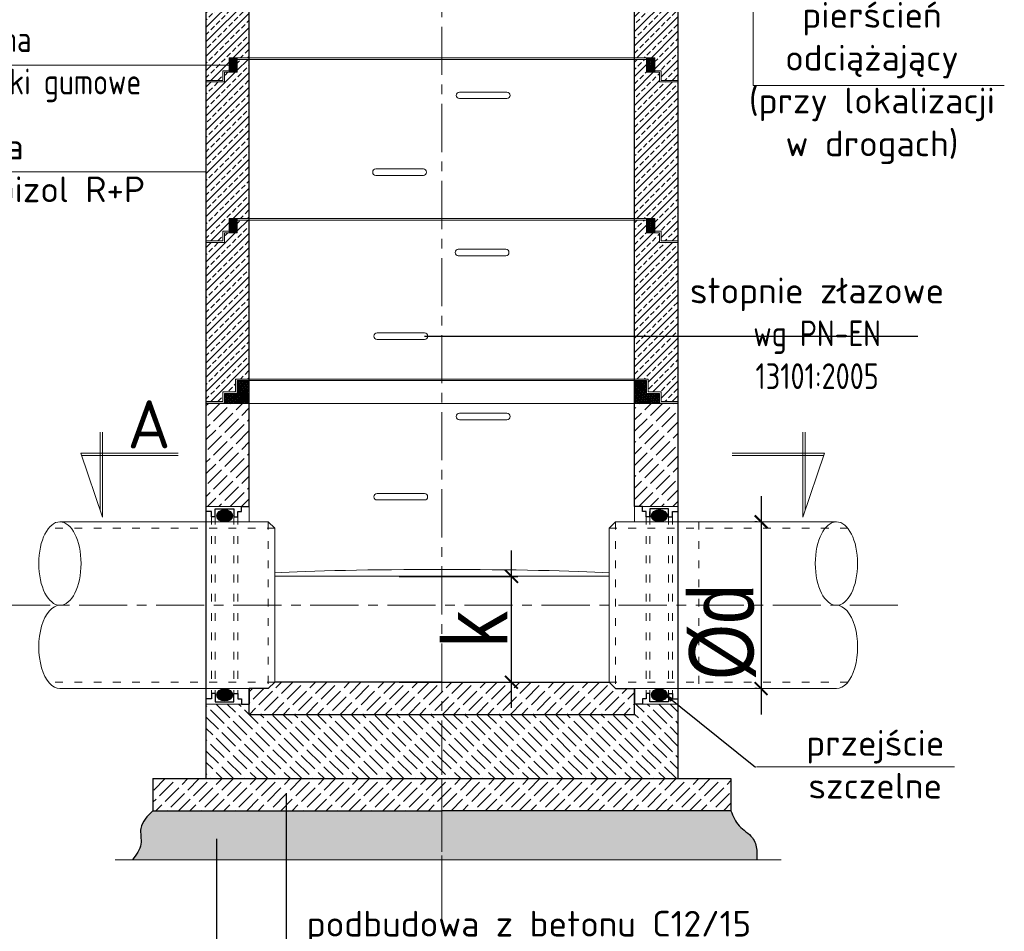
# Model space of a CAD drawing. Header units: millimetres. Extents: x -2676 to 53, y 1826 to 3724.
# Tile 9 of 20: x -1779 to -1473, y 2915 to 3199. Entities that reach past the tile are written whole.
import ezdxf

# ---------------------------------------------------------------- set-up
doc = ezdxf.new("R2010")
doc.units = ezdxf.units.MM
doc.header["$MEASUREMENT"] = 0
doc.linetypes.add('ACAD_ISO03W100', pattern=[30, 12, -18])
doc.linetypes.add('CENTERX2', pattern=[4, 2.5, -0.5, 0.5, -0.5])
for name, color, linetype, lineweight in [('04', 22, 'Continuous', 30), ('kreskowanie', 43, 'Continuous', 5), ('opisy', 7, 'Continuous', 20), ('osie', 133, 'CENTERX2', 18), ('TB_beton', 41, 'Continuous', 20), ('wymiary', 7, 'Continuous', 15)]:
    doc.layers.add(name, color=color, linetype=linetype, lineweight=lineweight)
doc.layers.add('wymiar', color=7, linetype='Continuous')
doc.styles.add('_TT', font='isocpeur.ttf', dxfattribs={"height": 8})
doc.styles.get("Standard").update_dxf_attribs({"font": 'arial.ttf', "width": 0.8})
doc.dimstyles.new('ISO-25', dxfattribs={"dimscale": 2, "dimtxt": 2.8, "dimasz": 2, "dimexe": 1, "dimexo": 0.625, "dimtad": 1, "dimlfac": 10, "dimtxsty": 'Standard', "dimblk": 'ARCHTICK', "dimcen": 2, "dimdle": 4, "dimadec": 0, "dimazin": 0, "dimtfac": 1, "dimtmove": 0, "dimatfit": 3, "dimfxl": 1, "dimarcsym": 0})

# ---------------------------------------------------------------- blocks, each defined once
blk = doc.blocks.new('_ArchTick')
at = {"color": 0, "linetype": 'ByBlock', "const_width": 0.15}
blk.add_lwpolyline([(-0.5, -0.5), (0.5, 0.5)], dxfattribs=at)
blk = doc.blocks.new('*D28')
at = {"layer": 'Defpoints', "color": 0, "transparency": 16777216}
for p in [(-1548.41, 3042.66), (-1548.41, 2990.71), (-1548.41, 2990.71)]:
    blk.add_point(p, dxfattribs=at)
at = {"layer": 'wymiary', "color": 0, "lineweight": -2, "transparency": 16777216}
for p, q in [((-1548.41, 3050.66), (-1548.41, 2982.71)), ((-1549.66, 3042.66), (-1550.41, 3042.66)), ((-1549.66, 2990.71), (-1550.41, 2990.71))]:
    blk.add_line(p, q, dxfattribs=at)
at = {"layer": 'wymiary', "color": 0, "lineweight": -2, "transparency": 16777216, "xscale": 4, "yscale": 4, "zscale": 4}
for p, rotation in [((-1548.41, 3042.66), 90), ((-1548.41, 2990.71), 270)]:
    blk.add_blockref('_ArchTick', p, dxfattribs=dict(at, rotation=rotation))
at = {"layer": 'wymiary', "color": 0, "transparency": 16777216, "insert": (-1560.43, 3008.35), "char_height": 20, "attachment_point": 5, "rotation": 90}
blk.add_mtext('%%cd', dxfattribs=at)
blk = doc.blocks.new('*D29')
at = {"layer": 'Defpoints', "color": 0, "transparency": 16777216}
for p in [(-1662.41, 3025.68), (-1626.15, 3025.68), (-1662.41, 2992.71)]:
    blk.add_point(p, dxfattribs=at)
at = {"layer": 'wymiary', "color": 0, "lineweight": -2, "transparency": 16777216}
for p, q in [((-1626.15, 2984.71), (-1626.15, 3033.68)), ((-1661.16, 3025.68), (-1624.15, 3025.68)), ((-1661.16, 2992.71), (-1624.15, 2992.71))]:
    blk.add_line(p, q, dxfattribs=at)
at = {"layer": 'wymiary', "color": 0, "lineweight": -2, "transparency": 16777216, "xscale": 4, "yscale": 4, "zscale": 4}
for p, rotation in [((-1626.15, 3025.68), 90), ((-1626.15, 2992.71), 270)]:
    blk.add_blockref('_ArchTick', p, dxfattribs=dict(at, rotation=rotation))
at = {"layer": 'wymiary', "color": 0, "transparency": 16777216, "insert": (-1637.4, 3009.2), "char_height": 20, "attachment_point": 5, "rotation": 90}
blk.add_mtext('k', dxfattribs=at)
blk = doc.blocks.new('A$C64A7E929')
at = {"layer": 'opisy'}
h = blk.add_hatch(dxfattribs=at)
h.set_pattern_fill('ANSI37', color=256, scale=2, style=0)
h.set_pattern_definition([(45, (-2133.60476, -5302.17234), (-0.176776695, 0.176776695), []), (135, (-2133.60476, -5302.17234), (-0.176776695, -0.176776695), [])])
h.paths.add_polyline_path([(1.78, 3.13), (0, 3.13), (0.01, 3.13), (0.01, 0), (1.78, 0)])
for p, q in [((1.78, 3.13), (0, 3.13)), ((0.01, 3.13), (0.01, 0)), ((1.78, 0), (1.78, 3.13)), ((0.01, 0), (1.78, 0))]:
    blk.add_line(p, q, dxfattribs=at)
blk = doc.blocks.new('A$C64A7F1D4')
at = {"layer": 'opisy'}
h = blk.add_hatch(dxfattribs=at)
h.set_pattern_fill('ANSI36', color=256, scale=2, style=0)
h.set_pattern_definition([(135, (7926.45902, -5367.53311), (-0.1325825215, 0.486135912), [0.625, -0.125, 0, -0.125])])
h.paths.add_polyline_path([(7.85, 5.9), (0.11, 5.9), (0.11, 2.89), (4.12, 2.89), (4.12, -1.1), (7.85, -1.1), (7.85, 0)])
for p, q in [((0.11, 2.89), (0.11, 5.9)), ((0.11, 5.9), (7.85, 5.9)), ((7.85, 5.9), (7.85, -1.12)), ((4.12, 2.89), (0.11, 2.89)), ((4.12, -1.1), (4.12, 2.89)), ((7.85, -1.1), (4.12, -1.1))]:
    blk.add_line(p, q, dxfattribs=at)

msp = doc.modelspace()

# ---------------------------------------------------------------- hatches: boundary and pattern name
at = {"layer": 'kreskowanie'}
h = msp.add_hatch(dxfattribs=at)
h.set_pattern_fill('ANSI33', color=256, scale=0.5, style=0)
h.set_pattern_definition([(45, (-4288.7067, 606.7215), (-2.245064, 2.245064), []), (45, (-4286.4616, 606.7215), (-2.245064, 2.245064), [1.5875, -0.79375])])
h.paths.add_polyline_path([(-1707.8046, 3236.6258), (-1711.5546, 3236.6258), (-1711.5546, 3232.6258), (-1715.5546, 3232.6258), (-1715.5546, 3229.6258), (-1721.3046, 3229.6258), (-1721.3046, 3186.8758), (-1712.0546, 3186.8758), (-1712.0546, 3187.1258), (-1707.8046, 3187.1258)])
h.paths.add_polyline_path([(-1712.0546, 3186.8758), (-1721.3046, 3186.8758), (-1721.3046, 3180.1258), (-1716.0546, 3180.1258), (-1716.0546, 3183.1258), (-1712.0546, 3183.1258)])
h.paths.add_polyline_path([(-1574.3046, 3229.6258), (-1580.0546, 3229.6258), (-1580.0546, 3232.6258), (-1584.0546, 3232.6258), (-1584.0546, 3236.6258), (-1587.8046, 3236.6258), (-1587.8046, 3187.1258), (-1583.5546, 3187.1258), (-1583.5546, 3186.8758), (-1574.3046, 3186.8758)])
h.paths.add_polyline_path([(-1574.3046, 3186.8758), (-1583.5546, 3186.8758), (-1583.5546, 3183.1258), (-1579.5546, 3183.1258), (-1579.5546, 3180.1258), (-1574.3046, 3180.1258)])
h = msp.add_hatch(dxfattribs=at)
h.set_pattern_fill('ANSI33', color=256, scale=0.5, style=0)
h.set_pattern_definition([(45, (-4288.7067, 556.7215), (-2.245064, 2.245064), []), (45, (-4286.4616, 556.7215), (-2.245064, 2.245064), [1.5875, -0.79375])])
h.paths.add_polyline_path([(-1707.8046, 3186.6258), (-1711.5546, 3186.6258), (-1711.5546, 3182.6258), (-1715.5546, 3182.6258), (-1715.5546, 3179.6258), (-1721.3046, 3179.6258), (-1721.3046, 3136.8758), (-1712.0546, 3136.8758), (-1712.0546, 3137.1258), (-1707.8046, 3137.1258)])
h.paths.add_polyline_path([(-1712.0546, 3136.8758), (-1721.3046, 3136.8758), (-1721.3046, 3130.1258), (-1716.0546, 3130.1258), (-1716.0546, 3133.1258), (-1712.0546, 3133.1258)])
h.paths.add_polyline_path([(-1574.3046, 3179.6258), (-1580.0546, 3179.6258), (-1580.0546, 3182.6258), (-1584.0546, 3182.6258), (-1584.0546, 3186.6258), (-1587.8046, 3186.6258), (-1587.8046, 3137.1258), (-1583.5546, 3137.1258), (-1583.5546, 3136.8758), (-1574.3046, 3136.8758)])
h.paths.add_polyline_path([(-1574.3046, 3136.8758), (-1583.5546, 3136.8758), (-1583.5546, 3133.1258), (-1579.5546, 3133.1258), (-1579.5546, 3130.1258), (-1574.3046, 3130.1258)])
h = msp.add_hatch(dxfattribs=at)
h.set_pattern_fill('ANSI33', color=256, scale=0.5, style=0)
h.set_pattern_definition([(45, (-4288.7067, 506.7215), (-2.245064, 2.245064), []), (45, (-4286.4616, 506.7215), (-2.245064, 2.245064), [1.5875, -0.79375])])
h.paths.add_polyline_path([(-1707.8046, 3136.6258), (-1711.5546, 3136.6258), (-1711.5546, 3132.6258), (-1715.5546, 3132.6258), (-1715.5546, 3129.6258), (-1721.3046, 3129.6258), (-1721.3046, 3086.8758), (-1712.0546, 3086.8758), (-1712.0546, 3087.1258), (-1707.8046, 3087.1258)])
h.paths.add_polyline_path([(-1712.0546, 3086.8758), (-1721.3046, 3086.8758), (-1721.3046, 3080.1258), (-1716.0546, 3080.1258), (-1716.0546, 3083.1258), (-1712.0546, 3083.1258)])
h.paths.add_polyline_path([(-1574.3046, 3129.6258), (-1580.0546, 3129.6258), (-1580.0546, 3132.6258), (-1584.0546, 3132.6258), (-1584.0546, 3136.6258), (-1587.8046, 3136.6258), (-1587.8046, 3087.1258), (-1583.5546, 3087.1258), (-1583.5546, 3086.8758), (-1574.3046, 3086.8758)])
h.paths.add_polyline_path([(-1574.3046, 3086.8758), (-1583.5546, 3086.8758), (-1583.5546, 3083.1258), (-1579.5546, 3083.1258), (-1579.5546, 3080.1258), (-1574.3046, 3080.1258)])
h = msp.add_hatch(dxfattribs=at)
h.set_pattern_fill('ACAD_ISO02W100', color=256, scale=0.5, angle=45, style=0)
h.set_pattern_definition([(45, (-4469.6052, 1741.1453), (-1.767767, 1.767767), [6, -1.5])])
h.paths.add_polyline_path([(-1679.0546, 2992.707), (-1699.8384, 2992.707), (-1701.89, 2990.707), (-1707.8046, 2990.707), (-1707.8046, 2982.707), (-1679.0546, 2982.707)])
h.paths.add_polyline_path([(-1647.8046, 2992.707), (-1679.0546, 2992.707), (-1679.0546, 2982.707), (-1647.8046, 2982.707)])
h.paths.add_polyline_path([(-1616.5546, 2992.707), (-1647.8046, 2992.707), (-1647.8046, 2982.707), (-1616.5546, 2982.707)])
h.paths.add_polyline_path([(-1587.8046, 2990.707), (-1593.7192, 2990.707), (-1595.7709, 2992.707), (-1616.5546, 2992.707), (-1616.5546, 2982.707), (-1587.8046, 2982.707)])
h.paths.add_polyline_path([(-1721.3046, 3079.5509), (-1721.3046, 3047.4469), (-1707.8046, 3047.4469), (-1707.8046, 3079.5509)])
h.paths.add_polyline_path([(-1574.3046, 3047.4469), (-1574.3046, 3079.5509), (-1587.8046, 3079.5509), (-1587.8046, 3047.4469)])
h = msp.add_hatch(dxfattribs=at)
h.set_pattern_fill('ACAD_ISO02W100', color=256, scale=0.5, angle=135, style=0)
h.set_pattern_definition([(135, (189.992, 27.666), (-1.767767, -1.767767), [6, -1.5])])
h.paths.add_polyline_path([(-1574.3046, 2985.9197), (-1585.3601, 2985.9197), (-1587.8046, 2985.9197), (-1587.8046, 2982.707), (-1647.8046, 2982.707), (-1647.8046, 2962.707), (-1574.3046, 2962.707)])
h.paths.add_polyline_path([(-1647.8046, 2974.8136), (-1647.8046, 2982.707), (-1707.8046, 2982.707), (-1707.8046, 2985.9197), (-1710.2492, 2985.9197), (-1721.3046, 2985.9197), (-1721.3046, 2982.707), (-1721.3046, 2962.707), (-1647.8046, 2962.707)])
h = msp.add_hatch(dxfattribs=at)
h.set_pattern_fill('ACAD_ISO02W100', color=256, scale=0.5, angle=45, style=0)
h.set_pattern_definition([(45, (-4836.4262, 1741.1453), (-1.767767, 1.767767), [6, -1.5])])
h.paths.add_polyline_path([(-1647.8046, 2962.707), (-1737.8046, 2962.707), (-1737.8046, 2952.707), (-1647.8046, 2952.707)])
h.paths.add_polyline_path([(-1557.8046, 2962.707), (-1647.8046, 2962.707), (-1647.8046, 2952.707), (-1557.8046, 2952.707)])
h = msp.add_hatch(dxfattribs=at)
h.set_pattern_fill('AR-CONC', color=256, scale=1.111111, style=0)
h.set_pattern_definition([(50, (-3611.463, 141.598), (7.969558, -0.697246), [0.833333, -9.166667]), (355, (-3611.463, 141.598), (-1.541681, 8.35769), [0.666667, -7.333333]), (100.4514, (-3610.799, 141.54), (6.427882, 7.66044), [0.708224, -7.790468]), (46.1842, (-3611.463, 143.82), (11.858234, -1.8391), [1.25, -13.75]), (96.6356, (-3610.475, 143.667), (10.38514, 10.82353), [1.062337, -11.6857]), (351.1842, (-3611.463, 143.82), (10.385133, 10.82354), [1, -11]), (21, (-3610.352, 143.265), (6.6323, -4.473543), [0.833333, -9.166667]), (326, (-3610.352, 143.265), (2.703504, 8.057223), [0.666667, -7.333333]), (71.4514, (-3609.799, 142.892), (9.335807, 3.583672), [0.708224, -7.790468]), (37.5, (-3611.4632, 141.5982), (0.1351095, 3.6988206), [0, -7.2444444, 0, -7.4444444, 0, -7.361111]), (7.5, (-3611.463, 141.598), (2.922995, 4.3823524), [0, -4.2444444, 0, -7.077778, 0, -2.8055556]), (327.5, (-3613.941, 141.5982), (5.9313604, -0.2506097), [0, -2.777778, 0, -8.6666667, 0, -11.5]), (317.5, (-3615.052, 141.598), (6.479846, 1.1122776), [0, -3.611111, 0, -5.7555556, 0, -8.166667])])
edge = h.paths.add_edge_path()
edge.add_line((-1647.8046, 2952.707), (-1737.8046, 2952.707))
edge.add_spline(control_points=[(-1737.8046, 2952.707), (-1739.5115, 2951.0031), (-1742.462, 2948.0577), (-1740.7914, 2941.8865), (-1742.9957, 2938.9641), (-1744.1725, 2937.4039)], knot_values=[0, 0, 0, 0, 6.00825415, 10.38595898, 15.39918138, 15.39918138, 15.39918138, 15.39918138], degree=3, periodic=0)
edge.add_line((-1744.1725, 2937.4039), (-1647.8046, 2937.4039))
edge.add_line((-1647.8046, 2937.4039), (-1647.8046, 2952.707))
h.paths.add_polyline_path([(-1588.3602, 2952.707), (-1647.8046, 2952.707), (-1647.8046, 2937.4039), (-1585.826, 2937.4039)])
h.paths.add_polyline_path([(-1575.7029, 2952.707), (-1588.3602, 2952.707), (-1585.826, 2937.4039), (-1572.5484, 2937.4039)])
h.paths.add_polyline_path([(-1562.5844, 2952.707), (-1575.7029, 2952.707), (-1572.5484, 2937.4039), (-1557.6004, 2937.4039)])
edge = h.paths.add_edge_path()
edge.add_spline(control_points=[(-1549.7863, 2937.4039), (-1549.7367, 2938.3975), (-1549.6189, 2940.7556), (-1550.8976, 2945.065), (-1555.7311, 2947.5188), (-1557.1174, 2950.9876), (-1557.8046, 2952.707)], knot_values=[0, 0, 0, 0, 2.69409938, 6.39399742, 11.34012377, 16.20142286, 16.20142286, 16.20142286, 16.20142286], degree=3, periodic=0)
edge.add_line((-1557.8046, 2952.707), (-1562.5844, 2952.707))
edge.add_line((-1562.5844, 2952.707), (-1557.6004, 2937.4039))
edge.add_line((-1557.6004, 2937.4039), (-1549.7863, 2937.4039))
at = {"layer": 'TB_beton'}
h = msp.add_hatch(color=256, dxfattribs=at)
edge = h.paths.add_edge_path()
edge.add_ellipse((-1715.4859, 3044.5554), major_axis=(2.5389, 0), ratio=0.74669708, start_angle=90, end_angle=180)
edge.add_ellipse((-1715.4859, 3044.5554), major_axis=(2.5389, 0), ratio=0.74669708, start_angle=180, end_angle=270)
edge.add_line((-1715.4859, 3042.6596), (-1715.4859, 3046.4512))
h = msp.add_hatch(color=256, dxfattribs=at)
edge = h.paths.add_edge_path()
edge.add_ellipse((-1715.4859, 3044.5554), major_axis=(2.5389, 0), ratio=0.74669708, start_angle=-90, end_angle=90)
edge.add_line((-1715.4859, 3046.4512), (-1715.4859, 3042.6596))
h = msp.add_hatch(color=256, dxfattribs=at)
edge = h.paths.add_edge_path()
edge.add_ellipse((-1580.1234, 3044.5554), major_axis=(-2.5389, 0), ratio=0.74669708, start_angle=270, end_angle=450, ccw=False)
edge.add_line((-1580.1234, 3046.4512), (-1580.1234, 3042.6596))
h = msp.add_hatch(color=256, dxfattribs=at)
edge = h.paths.add_edge_path()
edge.add_ellipse((-1580.1234, 3044.5554), major_axis=(-2.5389, 0), ratio=0.74669708, start_angle=180, end_angle=270, ccw=False)
edge.add_ellipse((-1580.1234, 3044.5554), major_axis=(-2.5389, 0), ratio=0.74669708, start_angle=90, end_angle=180, ccw=False)
edge.add_line((-1580.1234, 3042.6596), (-1580.1234, 3046.4512))
h = msp.add_hatch(color=256, dxfattribs=at)
edge = h.paths.add_edge_path()
edge.add_ellipse((-1715.4859, 2988.8112), major_axis=(2.5389, 0), ratio=0.74669708, start_angle=180, end_angle=270, ccw=False)
edge.add_ellipse((-1715.4859, 2988.8112), major_axis=(2.5389, 0), ratio=0.74669708, start_angle=90, end_angle=180, ccw=False)
edge.add_line((-1715.4859, 2990.707), (-1715.4859, 2986.9154))
h = msp.add_hatch(color=256, dxfattribs=at)
edge = h.paths.add_edge_path()
edge.add_ellipse((-1715.4859, 2988.8112), major_axis=(2.5389, 0), ratio=0.74669708, start_angle=270, end_angle=450, ccw=False)
edge.add_line((-1715.4859, 2986.9154), (-1715.4859, 2990.707))
h = msp.add_hatch(color=256, dxfattribs=at)
edge = h.paths.add_edge_path()
edge.add_ellipse((-1580.1234, 2988.8112), major_axis=(-2.5389, 0), ratio=0.74669708, start_angle=-90, end_angle=90)
edge.add_line((-1580.1234, 2986.9154), (-1580.1234, 2990.707))
h = msp.add_hatch(color=256, dxfattribs=at)
edge = h.paths.add_edge_path()
edge.add_ellipse((-1580.1234, 2988.8112), major_axis=(-2.5389, 0), ratio=0.74669708, start_angle=90, end_angle=180)
edge.add_ellipse((-1580.1234, 2988.8112), major_axis=(-2.5389, 0), ratio=0.74669708, start_angle=180, end_angle=270)
edge.add_line((-1580.1234, 2990.707), (-1580.1234, 2986.9154))

# ---------------------------------------------------------------- linework, layer by layer
for points in [[(-1653.2491, 3100.4599), (-1499.658, 3100.4599)], [(-1696.3268, 2958.1604), (-1696.3268, 2909.8589), (-1545.0797, 2909.8589)], [(-1718.0089, 2943.9529), (-1718.0089, 2878.0873), (-1616.5269, 2878.0873)]]:
    msp.add_lwpolyline(points)
at = {"layer": '04'}
for p, q in [((-1707.8046, 3047.4469), (-1707.8046, 3236.6258)), ((-1587.8046, 3047.4469), (-1587.8046, 3236.6258)), ((-1721.3046, 3229.6258), (-1721.3046, 3045.8283)), ((-1574.3046, 3229.6258), (-1574.3046, 2962.707)), ((-1721.3046, 3050.9733), (-1721.3046, 2962.707)), ((-1719.5816, 3045.8283), (-1721.3046, 3045.8283)), ((-1719.5816, 3044.2097), (-1719.5816, 3045.8283)), ((-1718.4038, 3044.2097), (-1718.4038, 3046.7112)), ((-1718.4038, 3046.7112), (-1712.5679, 3046.7112)), ((-1712.5679, 3046.7112), (-1712.5679, 3044.2097)), ((-1711.3902, 3045.8283), (-1710.2492, 3045.8283)), ((-1711.3902, 3044.2097), (-1711.3902, 3045.8283)), ((-1710.2492, 3047.4469), (-1707.8046, 3047.4469)), ((-1710.2492, 3045.8283), (-1710.2492, 3047.4469)), ((-1585.3601, 3047.4469), (-1587.8046, 3047.4469)), ((-1585.3601, 3047.4469), (-1587.8046, 3047.4469)), ((-1585.3601, 3045.8283), (-1585.3601, 3047.4469)), ((-1585.3601, 3045.8283), (-1585.3601, 3047.4469)), ((-1584.2191, 3045.8283), (-1585.3601, 3045.8283)), ((-1584.2191, 3044.2097), (-1584.2191, 3045.8283)), ((-1583.0781, 3044.2097), (-1583.0781, 3045.8283)), ((-1583.0413, 3046.7112), (-1583.0413, 3044.2097)), ((-1577.2055, 3046.7112), (-1583.0413, 3046.7112)), ((-1577.2055, 3044.2097), (-1577.2055, 3046.7112)), ((-1576.0277, 3045.8283), (-1574.3046, 3045.8283)), ((-1576.0277, 3044.2097), (-1576.0277, 3045.8283)), ((-1718.4038, 3044.2097), (-1719.5816, 3044.2097)), ((-1712.5679, 3044.2097), (-1711.3902, 3044.2097)), ((-1583.0413, 3044.2097), (-1584.2191, 3044.2097)), ((-1580.7226, 3044.2097), (-1583.0781, 3044.2097)), ((-1577.2055, 3044.2097), (-1576.0277, 3044.2097)), ((-1699.8384, 2992.707), (-1701.89, 2990.707)), ((-1647.8046, 2992.707), (-1699.8384, 2992.707)), ((-1647.8046, 2992.707), (-1595.7709, 2992.707)), ((-1595.7709, 2992.707), (-1593.7192, 2990.707)), ((-1595.7709, 2992.707), (-1593.7192, 2990.707)), ((-1707.8046, 2982.707), (-1707.8046, 2990.707)), ((-1707.8046, 2990.707), (-1707.8046, 2985.9197)), ((-1701.89, 2990.707), (-1707.8046, 2990.707)), ((-1593.7192, 2990.707), (-1587.8046, 2990.707)), ((-1593.7192, 2990.707), (-1587.8046, 2990.707)), ((-1587.8046, 2982.707), (-1587.8046, 2990.707)), ((-1587.8046, 2990.707), (-1587.8046, 2985.9197)), ((-1719.5816, 2987.5383), (-1721.3046, 2987.5383)), ((-1721.3046, 2987.5383), (-1721.3046, 2982.707)), ((-1719.5816, 2989.1569), (-1719.5816, 2987.5383)), ((-1718.4038, 2989.1569), (-1719.5816, 2989.1569)), ((-1718.4038, 2989.1569), (-1718.4038, 2986.6554)), ((-1718.4038, 2986.6554), (-1712.5679, 2986.6554)), ((-1712.5679, 2989.1569), (-1711.3902, 2989.1569)), ((-1712.5679, 2986.6554), (-1712.5679, 2989.1569)), ((-1711.3902, 2989.1569), (-1711.3902, 2987.5383)), ((-1711.3902, 2987.5383), (-1710.2492, 2987.5383)), ((-1710.2492, 2987.5383), (-1710.2492, 2985.9197)), ((-1585.3601, 2987.5383), (-1585.3601, 2985.9197)), ((-1584.2191, 2987.5383), (-1585.3601, 2987.5383)), ((-1584.2191, 2989.1569), (-1584.2191, 2987.5383)), ((-1583.0413, 2989.1569), (-1584.2191, 2989.1569)), ((-1583.0413, 2986.6554), (-1583.0413, 2989.1569)), ((-1577.2055, 2986.6554), (-1583.0413, 2986.6554)), ((-1577.2055, 2989.1569), (-1577.2055, 2986.6554)), ((-1577.2055, 2989.1569), (-1576.0277, 2989.1569)), ((-1576.0277, 2989.1569), (-1576.0277, 2987.5383)), ((-1576.0277, 2987.5383), (-1574.3046, 2987.5383)), ((-1574.3046, 2987.5383), (-1574.3046, 2982.707)), ((-1710.2492, 2985.9197), (-1707.8046, 2985.9197)), ((-1585.3601, 2985.9197), (-1587.8046, 2985.9197)), ((-1707.8046, 2982.707), (-1587.8046, 2982.707)), ((-1737.8046, 2962.707), (-1737.8046, 2952.707)), ((-1737.8046, 2962.707), (-1557.8046, 2962.707)), ((-1557.8046, 2962.707), (-1557.8046, 2952.707)), ((-1737.8046, 2952.707), (-1647.8046, 2952.707)), ((-1557.8046, 2952.707), (-1647.8046, 2952.707))]:
    msp.add_line(p, q, dxfattribs=at)
at = {"layer": 'osie', "ltscale": 6}
for p, q in [((-1647.8046, 2917.8058), (-1647.8046, 3280.566)), ((-1505.7922, 3016.6833), (-1791.3047, 3016.6833)), ((-1647.8046, 2921.9085), (-1647.8046, 2974.8136))]:
    msp.add_line(p, q, dxfattribs=at)
at = {"layer": 'TB_beton'}
for p, q in [((-1712.0546, 3183.1258), (-1712.0546, 3187.1258)), ((-1712.0546, 3187.1258), (-1707.8046, 3187.1258)), ((-1711.5546, 3186.6258), (-1707.8046, 3186.6258)), ((-1711.5546, 3182.6258), (-1711.5546, 3186.6258)), ((-1711.5546, 3182.6258), (-1711.5546, 3186.6258)), ((-1711.5546, 3186.6258), (-1707.8046, 3186.6258)), ((-1707.8046, 3187.1258), (-1587.8046, 3187.1258)), ((-1707.8046, 3186.6258), (-1587.8046, 3186.6258)), ((-1583.5546, 3187.1258), (-1587.8046, 3187.1258)), ((-1584.0546, 3186.6258), (-1587.8046, 3186.6258)), ((-1584.0546, 3186.6258), (-1587.8046, 3186.6258)), ((-1584.0546, 3182.6258), (-1584.0546, 3186.6258)), ((-1584.0546, 3182.6258), (-1584.0546, 3186.6258)), ((-1583.5546, 3183.1258), (-1583.5546, 3187.1258)), ((-1716.0546, 3180.1258), (-1716.0546, 3183.1258)), ((-1716.0546, 3183.1258), (-1712.0546, 3183.1258)), ((-1715.5546, 3179.6258), (-1715.5546, 3182.6258)), ((-1715.5546, 3182.6258), (-1711.5546, 3182.6258)), ((-1715.5546, 3179.6258), (-1715.5546, 3182.6258)), ((-1715.5546, 3182.6258), (-1711.5546, 3182.6258)), ((-1580.0546, 3182.6258), (-1584.0546, 3182.6258)), ((-1580.0546, 3182.6258), (-1584.0546, 3182.6258)), ((-1579.5546, 3183.1258), (-1583.5546, 3183.1258)), ((-1580.0546, 3179.6258), (-1580.0546, 3182.6258)), ((-1580.0546, 3179.6258), (-1580.0546, 3182.6258)), ((-1579.5546, 3180.1258), (-1579.5546, 3183.1258)), ((-1721.3046, 3180.1258), (-1716.0546, 3180.1258)), ((-1721.3046, 3179.6258), (-1715.5546, 3179.6258)), ((-1721.3046, 3179.6258), (-1715.5546, 3179.6258)), ((-1574.3046, 3179.6258), (-1580.0546, 3179.6258)), ((-1574.3046, 3179.6258), (-1580.0546, 3179.6258)), ((-1574.3046, 3180.1258), (-1579.5546, 3180.1258)), ((-1642.3602, 3176.4599), (-1627.5843, 3176.4599)), ((-1627.5843, 3174.4599), (-1642.3602, 3174.4599)), ((-1653.5975, 3152.5235), (-1668.3734, 3152.5235)), ((-1668.3734, 3150.5235), (-1653.5975, 3150.5235)), ((-1712.0546, 3133.1258), (-1712.0546, 3137.1258)), ((-1712.0546, 3137.1258), (-1707.8046, 3137.1258)), ((-1711.5546, 3132.6258), (-1711.5546, 3136.6258)), ((-1711.5546, 3136.6258), (-1707.8046, 3136.6258)), ((-1707.8046, 3137.1258), (-1587.8046, 3137.1258)), ((-1707.8046, 3136.6258), (-1587.8046, 3136.6258)), ((-1583.5546, 3137.1258), (-1587.8046, 3137.1258)), ((-1584.0546, 3136.6258), (-1587.8046, 3136.6258)), ((-1584.0546, 3132.6258), (-1584.0546, 3136.6258)), ((-1583.5546, 3133.1258), (-1583.5546, 3137.1258)), ((-1716.0546, 3130.1258), (-1716.0546, 3133.1258)), ((-1716.0546, 3133.1258), (-1712.0546, 3133.1258)), ((-1715.5546, 3129.6258), (-1715.5546, 3132.6258)), ((-1715.5546, 3132.6258), (-1711.5546, 3132.6258)), ((-1580.0546, 3132.6258), (-1584.0546, 3132.6258)), ((-1579.5546, 3133.1258), (-1583.5546, 3133.1258)), ((-1580.0546, 3129.6258), (-1580.0546, 3132.6258)), ((-1579.5546, 3130.1258), (-1579.5546, 3133.1258)), ((-1721.3046, 3130.1258), (-1716.0546, 3130.1258)), ((-1721.3046, 3129.6258), (-1715.5546, 3129.6258)), ((-1642.7086, 3127.5235), (-1627.9327, 3127.5235)), ((-1574.3046, 3129.6258), (-1580.0546, 3129.6258)), ((-1574.3046, 3130.1258), (-1579.5546, 3130.1258)), ((-1627.9327, 3125.5235), (-1642.7086, 3125.5235)), ((-1653.2491, 3101.4599), (-1668.025, 3101.4599)), ((-1668.025, 3099.4599), (-1653.2491, 3099.4599)), ((-1712.0546, 3083.1258), (-1712.0546, 3087.1258)), ((-1712.0546, 3087.1258), (-1707.8046, 3087.1258)), ((-1711.5546, 3082.6258), (-1711.5546, 3086.6258)), ((-1711.5546, 3086.6258), (-1707.8046, 3086.6258)), ((-1707.8046, 3087.1258), (-1587.8046, 3087.1258)), ((-1707.8046, 3086.6258), (-1587.8046, 3086.6258)), ((-1583.5546, 3087.1258), (-1587.8046, 3087.1258)), ((-1584.0546, 3086.6258), (-1587.8046, 3086.6258)), ((-1584.0546, 3082.6258), (-1584.0546, 3086.6258)), ((-1583.5546, 3083.1258), (-1583.5546, 3087.1258)), ((-1716.0546, 3080.1258), (-1716.0546, 3083.1258)), ((-1716.0546, 3083.1258), (-1712.0546, 3083.1258)), ((-1715.5546, 3079.6258), (-1715.5546, 3082.6258)), ((-1715.5546, 3082.6258), (-1711.5546, 3082.6258)), ((-1580.0546, 3082.6258), (-1584.0546, 3082.6258)), ((-1579.5546, 3083.1258), (-1583.5546, 3083.1258)), ((-1580.0546, 3079.6258), (-1580.0546, 3082.6258)), ((-1579.5546, 3080.1258), (-1579.5546, 3083.1258)), ((-1721.3046, 3080.1258), (-1716.0546, 3080.1258)), ((-1721.3046, 3079.6258), (-1715.5546, 3079.6258)), ((-1721.3046, 3079.5509), (-1707.8046, 3079.5509)), ((-1707.8046, 3079.5509), (-1587.8046, 3079.5509)), ((-1574.3046, 3079.5509), (-1587.8046, 3079.5509)), ((-1574.3046, 3079.6258), (-1580.0546, 3079.6258)), ((-1574.3046, 3080.1258), (-1579.5546, 3080.1258)), ((-1642.3602, 3076.4599), (-1627.5843, 3076.4599)), ((-1627.5843, 3074.4599), (-1642.3602, 3074.4599)), ((-1653.2491, 3051.4599), (-1668.025, 3051.4599)), ((-1668.025, 3049.4599), (-1653.2491, 3049.4599)), ((-1721.3046, 3047.4469), (-1710.2492, 3047.4469)), ((-1719.5816, 3045.8283), (-1721.3046, 3045.8283)), ((-1719.5816, 3044.2097), (-1719.5816, 3045.8283)), ((-1718.4038, 3046.7112), (-1715.4859, 3046.7112)), ((-1718.4038, 3044.2097), (-1718.4038, 3046.7112)), ((-1712.5679, 3046.7112), (-1715.4859, 3046.7112)), ((-1712.5679, 3044.2097), (-1712.5679, 3046.7112)), ((-1711.3902, 3044.2097), (-1711.3902, 3045.8283)), ((-1711.3902, 3045.8283), (-1710.2492, 3045.8283)), ((-1710.2492, 3047.4469), (-1707.8046, 3047.4469)), ((-1710.2492, 3045.8283), (-1710.2492, 3047.4469)), ((-1585.3601, 3047.4469), (-1587.8046, 3047.4469)), ((-1585.3601, 3047.4469), (-1587.8046, 3047.4469)), ((-1574.3046, 3047.4469), (-1585.3601, 3047.4469)), ((-1585.3601, 3045.8283), (-1585.3601, 3047.4469)), ((-1585.3601, 3045.8283), (-1585.3601, 3047.4469)), ((-1574.3046, 3047.4469), (-1585.3601, 3047.4469)), ((-1584.2191, 3045.8283), (-1585.3601, 3045.8283)), ((-1584.2191, 3044.2097), (-1584.2191, 3045.8283)), ((-1583.0781, 3044.2097), (-1583.0781, 3045.8283)), ((-1583.0413, 3044.2097), (-1583.0413, 3046.7112)), ((-1583.0413, 3046.7112), (-1580.1234, 3046.7112)), ((-1580.7226, 3046.7112), (-1577.8046, 3046.7112)), ((-1577.2055, 3046.7112), (-1580.1234, 3046.7112)), ((-1577.2055, 3044.2097), (-1577.2055, 3046.7112)), ((-1576.0277, 3044.2097), (-1576.0277, 3045.8283)), ((-1576.0277, 3045.8283), (-1574.3046, 3045.8283)), ((-1701.89, 3042.6596), (-1766.7617, 3042.6596)), ((-1718.4038, 3044.2097), (-1719.5816, 3044.2097)), ((-1712.5679, 3044.2097), (-1711.3902, 3044.2097)), ((-1699.8384, 3040.6596), (-1701.89, 3042.6596)), ((-1595.7709, 3040.6596), (-1593.7192, 3042.6596)), ((-1593.7192, 3042.6596), (-1524.9598, 3042.6596)), ((-1583.0413, 3044.2097), (-1584.2191, 3044.2097)), ((-1580.7226, 3044.2097), (-1583.0781, 3044.2097)), ((-1577.2055, 3044.2097), (-1576.0277, 3044.2097)), ((-1699.8384, 3040.6596), (-1699.8384, 3023.0912)), ((-1699.8384, 3040.6596), (-1699.8384, 2992.707)), ((-1595.7709, 3040.6596), (-1595.7709, 2992.707)), ((-1595.7709, 3040.6596), (-1595.7709, 3023.0912)), ((-1595.7709, 3025.684), (-1699.8384, 3025.684)), ((-1699.8384, 2992.707), (-1701.89, 2990.707)), ((-1699.8384, 2992.707), (-1647.8046, 2992.707)), ((-1595.7709, 2992.707), (-1647.8046, 2992.707)), ((-1595.7709, 2992.707), (-1593.7192, 2990.707)), ((-1595.7709, 2992.707), (-1593.7192, 2990.707)), ((-1701.89, 2990.707), (-1766.7617, 2990.707)), ((-1593.7192, 2990.707), (-1524.9598, 2990.707)), ((-1719.5816, 2987.5383), (-1721.3046, 2987.5383)), ((-1718.4038, 2989.1569), (-1719.5816, 2989.1569)), ((-1719.5816, 2989.1569), (-1719.5816, 2987.5383)), ((-1718.4038, 2989.1569), (-1718.4038, 2986.6554)), ((-1718.4038, 2986.6554), (-1715.4859, 2986.6554)), ((-1712.5679, 2986.6554), (-1715.4859, 2986.6554)), ((-1712.5679, 2989.1569), (-1711.3902, 2989.1569)), ((-1712.5679, 2989.1569), (-1712.5679, 2986.6554)), ((-1711.3902, 2989.1569), (-1711.3902, 2987.5383)), ((-1711.3902, 2987.5383), (-1710.2492, 2987.5383)), ((-1710.2492, 2987.5383), (-1710.2492, 2985.9197)), ((-1584.2191, 2987.5383), (-1585.3601, 2987.5383)), ((-1585.3601, 2987.5383), (-1585.3601, 2985.9197)), ((-1583.0413, 2989.1569), (-1584.2191, 2989.1569)), ((-1584.2191, 2989.1569), (-1584.2191, 2987.5383)), ((-1583.0413, 2989.1569), (-1583.0413, 2986.6554)), ((-1583.0413, 2986.6554), (-1580.1234, 2986.6554)), ((-1577.2055, 2986.6554), (-1580.1234, 2986.6554)), ((-1577.2055, 2989.1569), (-1577.2055, 2986.6554)), ((-1577.2055, 2989.1569), (-1576.0277, 2989.1569)), ((-1576.0277, 2989.1569), (-1576.0277, 2987.5383)), ((-1576.0277, 2987.5383), (-1574.3046, 2987.5383)), ((-1721.3046, 2985.9197), (-1710.2492, 2985.9197)), ((-1710.2492, 2985.9197), (-1707.8046, 2985.9197)), ((-1710.2492, 2985.9197), (-1707.8046, 2985.9197)), ((-1585.3601, 2985.9197), (-1587.8046, 2985.9197)), ((-1585.3601, 2985.9197), (-1587.8046, 2985.9197)), ((-1574.3046, 2985.9197), (-1585.3601, 2985.9197)), ((-1737.8046, 2952.707), (-1557.8046, 2952.707)), ((-1749.5876, 2937.4039), (-1542.1885, 2937.4039))]:
    msp.add_line(p, q, dxfattribs=at)
at = {"layer": 'TB_beton', "ltscale": 6}
for p, q in [((-1707.8046, 3137.1258), (-1707.8046, 3186.6258)), ((-1587.8046, 3137.1258), (-1587.8046, 3186.6258)), ((-1721.3046, 3130.1258), (-1721.3046, 3179.6258)), ((-1574.3046, 3130.1258), (-1574.3046, 3179.6258)), ((-1707.8046, 3087.1258), (-1707.8046, 3136.6258)), ((-1587.8046, 3087.1258), (-1587.8046, 3136.6258)), ((-1721.3046, 3080.1258), (-1721.3046, 3129.6258)), ((-1574.3046, 3080.1258), (-1574.3046, 3129.6258)), ((-1707.8046, 3042.6596), (-1707.8046, 3079.5509)), ((-1587.8046, 3042.6596), (-1587.8046, 3079.5509)), ((-1587.8046, 2982.707), (-1587.8046, 2990.707)), ((-1737.8046, 2952.707), (-1737.8046, 2962.707)), ((-1557.8046, 2952.707), (-1557.8046, 2962.707))]:
    msp.add_line(p, q, dxfattribs=at)
at = {"layer": 'TB_beton', "linetype": 'ACAD_ISO03W100', "ltscale": 0.2}
for p, q in [((-1574.3046, 3050.9733), (-1574.3046, 3042.6596)), ((-1719.5816, 3044.2097), (-1719.5816, 2989.1569)), ((-1718.4038, 3044.2097), (-1718.4038, 2989.1569)), ((-1712.5679, 3044.2097), (-1712.5679, 2989.1569)), ((-1711.3902, 3044.2097), (-1711.3902, 2989.1569)), ((-1701.89, 3042.6596), (-1701.89, 2990.707)), ((-1593.7192, 3042.6596), (-1593.7192, 2990.707)), ((-1584.2191, 3044.2097), (-1584.2191, 2989.1569)), ((-1583.0413, 3044.2097), (-1583.0413, 2989.1569)), ((-1577.2055, 3044.2097), (-1577.2055, 2989.1569)), ((-1576.0277, 3044.2097), (-1576.0277, 2989.1569)), ((-1567.8046, 3042.6596), (-1567.8046, 2990.707)), ((-1699.8384, 3040.6596), (-1770.2746, 3040.6596)), ((-1595.7709, 3040.6596), (-1521.4469, 3040.6596)), ((-1699.8384, 2992.707), (-1770.2746, 2992.707)), ((-1595.7709, 2992.707), (-1521.4469, 2992.707))]:
    msp.add_line(p, q, dxfattribs=at)
at = {"layer": 'TB_beton'}
for centre, start, end in [((-1642.3602, 3175.4599), 90, 270), ((-1627.5843, 3175.4599), 270, 90), ((-1668.3734, 3151.5235), 90, 270), ((-1653.5975, 3151.5235), 270, 90), ((-1642.7086, 3126.5235), 90, 270), ((-1627.9327, 3126.5235), 270, 90), ((-1668.025, 3100.4599), 90, 270), ((-1653.2491, 3100.4599), 270, 90), ((-1642.3602, 3075.4599), 90, 270), ((-1627.5843, 3075.4599), 270, 90), ((-1668.025, 3050.4599), 90, 270), ((-1653.2491, 3050.4599), 270, 90)]:
    msp.add_arc(centre, 1, start, end, dxfattribs=at)
for centre, major_axis, ratio, start_param, end_param in [((-1715.4859, 3044.5554), (2.5389, 0), 0.74669708, -1.57079633, 4.71238898), ((-1647.8046, 3025.684), (-60, 0), 0.03578452, 3.66277898, 5.76199898), ((-1524.9598, 3003.6951), (0, 12.9882), 0.5072923, 3.14159265, 6.28318531), ((-1580.1234, 2988.8112), (-2.5389, 0), 0.74669708, -1.57079633, 4.71238898)]:
    msp.add_ellipse(centre, major_axis=major_axis, ratio=ratio, start_param=start_param, end_param=end_param, dxfattribs=at)
at = {"layer": 'TB_beton', "extrusion": (0, 0, -1)}
for centre, major_axis, ratio, start_param, end_param in [((-1580.1234, 3044.5554), (-2.5389, 0), 0.74669708, -1.57079633, 4.71238898), ((-1766.7617, 3003.6951), (0, 12.9882), 0.5072923, 3.14159265, 6.28318531), ((-1715.4859, 2988.8112), (2.5389, 0), 0.74669708, -1.57079633, 4.71238898)]:
    msp.add_ellipse(centre, major_axis=major_axis, ratio=ratio, start_param=start_param, end_param=end_param, dxfattribs=at)
at = {"layer": 'TB_beton'}
msp.add_ellipse((-1766.7617, 3029.6715), major_axis=(0, -12.9882), ratio=0.5072923, dxfattribs=at)
at = {"layer": 'TB_beton', "extrusion": (0, 0, -1)}
msp.add_ellipse((-1524.9598, 3029.6715), major_axis=(0, -12.9882), ratio=0.5072923, dxfattribs=at)
at = {"layer": 'wymiar'}
for points in [[(-1737.8046, 2952.707), (-1741.5607, 2947.1881), (-1741.5607, 2942.3239), (-1744.1725, 2937.4039)], [(-1557.8046, 2952.707), (-1555.2214, 2947.9633), (-1551.1451, 2944.2773), (-1549.7863, 2940.3974), (-1549.7863, 2937.4039)]]:
    msp.add_spline(points, degree=3, dxfattribs=at)
at = {"layer": 'wymiary', "color": 1}
for p in [(-1550.8797, 3211.6258), (-1472.6884, 3178.5092)]:
    msp.add_line(p, (-1550.8797, 3178.5092), dxfattribs=at)
at = {"layer": 'wymiary'}
for p, q in [((-1721.4678, 3151.6753), (-1826.2935, 3151.6753)), ((-1754.23, 3070.5451), (-1754.23, 3046.1854)), ((-1753.5356, 3070.5451), (-1753.5356, 3044.1314)), ((-1535.3803, 3070.5451), (-1535.3803, 3044.1314)), ((-1534.6858, 3070.5451), (-1534.6858, 3046.1854)), ((-1753.5356, 3044.1314), (-1760.2697, 3064.0492)), ((-1760.2697, 3064.0492), (-1729.8897, 3064.0492)), ((-1760.0349, 3063.3548), (-1729.8897, 3063.3548)), ((-1528.6462, 3064.0492), (-1557.4495, 3064.0492)), ((-1528.881, 3063.3548), (-1557.4495, 3063.3548)), ((-1535.3803, 3044.1314), (-1528.6462, 3064.0492)), ((-1488.1946, 2966.3699), (-1549.8289, 2966.3699))]:
    msp.add_line(p, q, dxfattribs=at)
msp.add_lwpolyline([(-1834.2761, 3184.8759), (-1714.0918, 3184.8757)], dxfattribs=at)

# ---------------------------------------------------------------- block references
at = {"layer": 'opisy', "xscale": 1.438130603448, "yscale": 1.438130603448, "zscale": 1.438130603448}
for p in [(-1714.1102, 3182.6256), (-1584.0736, 3182.6258), (-1714.1102, 3132.6256), (-1584.0736, 3132.6258)]:
    msp.add_blockref('A$C64A7E929', p, dxfattribs=at)
at = {"layer": 'opisy', "xscale": -1, "rotation": 180}
msp.add_blockref('A$C64A7F1D4', (-1715.6557, 3085.4459), dxfattribs=at)
at = {"layer": 'opisy', "rotation": 180}
msp.add_blockref('A$C64A7F1D4', (-1579.9429, 3085.5231), dxfattribs=at)

# ---------------------------------------------------------------- texts
at = {"layer": 'wymiary', "style": '_TT', "width": 0.8}
for s, p in [('łączyć na ', (-1812.3794, 3188.964)), ('uszczelki gumowe', (-1811.158, 3175.7483))]:
    msp.add_text(s, height=8, dxfattribs=at).set_placement(p)
at = {"layer": 'wymiary', "color": 1, "insert": (-1513.9055, 3179.2896), "char_height": 8, "width": 107.737667, "attachment_point": 5, "style": '_TT'}
msp.add_mtext('pierścień\\Podciążający\\P(przy lokalizacji\\Pw drogach)', dxfattribs=at)
at = {"layer": 'wymiary', "style": '_TT'}
for s, insert, char_height, width, attachment_point in [('izolacja\\P2 x abizol R+P', (-1813.491, 3163.5205), 8, 79.197352, 1), ('stopnie złazowe\\P{\\W0.8;wg PN-EN 13101:2005} \\P', (-1530.9793, 3101.3432), 8, 74.813895, 5), ('A', (-1745.7574, 3080.535), 15, 25.987778, 1), ('przejście\\Pszczelne', (-1512.8547, 2967.1503), 8, 107.737667, 5), ('podbudowa z betonu C12/15\\Pgr. 150-200 mm', (-1689.9354, 2921.5196), 8, 2.273736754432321e-13, 1)]:
    msp.add_mtext(s, dxfattribs=dict(at, insert=insert, char_height=char_height, width=width, attachment_point=attachment_point))

# ---------------------------------------------------------------- dimensions: what is measured, and where the dimension line sits
at = {"layer": 'wymiary'}
dim = msp.add_linear_dim(base=(-1548.415, 2990.707), p1=(-1548.415, 3042.6596), p2=(-1548.415, 2990.707), angle=90, text='%%cd', dimstyle='ISO-25', override={"dimtxt": 10}, dxfattribs=at)
dim.commit()
dim.dimension.update_dxf_attribs({"geometry": '*D28', "text_midpoint": (-1548.415, 3008.3549), "dimtype": 160})
dim = msp.add_linear_dim(base=(-1626.153, 3025.684), p1=(-1662.4086, 2992.707), p2=(-1662.4086, 3025.684), angle=90, text='k', dimstyle='ISO-25', override={"dimtxt": 10}, dxfattribs=at)
dim.commit()
dim.dimension.update_dxf_attribs({"geometry": '*D29', "text_midpoint": (-1637.403, 3009.1955)})

# ---------------------------------------------------------------- leaders
msp.add_leader([(-1579.2275, 2989.6125), (-1550.2032, 2966.2887)], dimstyle='ISO-25', dxfattribs=at)

doc.saveas('drawing.dxf')
